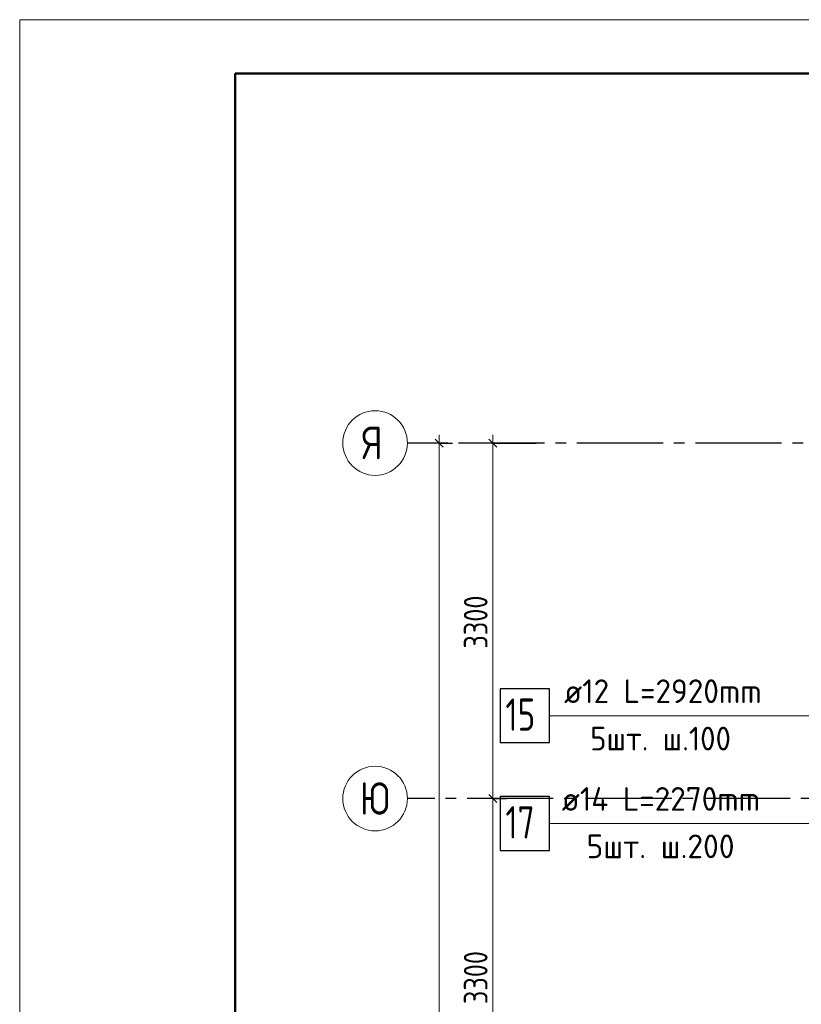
# Model space of a CAD drawing. Header units: millimetres. Extents: x 0 to 36258, y 0 to 42000.
# Tile 7 of 19: x 0 to 7257, y 32860 to 42000. Entities that reach past the tile are written whole.
import ezdxf

# ---------------------------------------------------------------- set-up
doc = ezdxf.new("R2010")
doc.units = ezdxf.units.MM
doc.linetypes.add('______5', pattern=[1100, 800, -100, 100, -100])
for name, color, linetype, lineweight in [('Standard', 7, 'Continuous', 25), ('ДОП Верх по Х', 7, 'Continuous', 25), ('Оси', 40, '______5', 18), ('Позиционная метка номер позиции', 7, 'Continuous', 13)]:
    doc.layers.add(name, color=color, linetype=linetype, lineweight=lineweight)
doc.styles.add('GOST 2.304-81', font='txt')
doc.styles.add('ISOCPEUR', font='txt')

msp = doc.modelspace()

# ---------------------------------------------------------------- linework, layer by layer
at = {"layer": 'Standard', "color": 7, "linetype": 'Continuous', "lineweight": 13, "transparency": 33554687}
for p, q in [((3894, 38070), (3894, 38145)), ((4394, 38070), (4394, 38145)), ((4394, 34770), (4394, 31470))]:
    msp.add_line(p, q, dxfattribs=at)
at = {"layer": 'Standard', "color": 251, "linetype": 'Continuous', "lineweight": -3, "true_color": 0x656565, "transparency": 33554687}
for p, q in [((3894, 38070), (3769, 38070)), ((3894, 38070), (4019, 38070)), ((3894, 38070), (3894, 38070)), ((4394, 38070), (4269, 38070)), ((4394, 38070), (4519, 38070)), ((4394, 38070), (4794, 38070)), ((4394, 34770), (4269, 34770)), ((4394, 34770), (4519, 34770)), ((4394, 34770), (4394, 34770))]:
    msp.add_line(p, q, dxfattribs=at)
at = {"layer": 'Standard', "color": 7, "linetype": 'Continuous', "lineweight": 25, "transparency": 33554687}
for p, q in [((3856.5, 38107.5), (3931.5, 38032.5)), ((4356.5, 38107.5), (4431.5, 38032.5)), ((4356.5, 34807.5), (4431.5, 34732.5))]:
    msp.add_line(p, q, dxfattribs=at)
at = {"layer": 'Standard', "color": 7, "linetype": 'Continuous', "lineweight": 13, "transparency": 33554687}
msp.add_lwpolyline([(0, 0), (29700, 0), (29700, 42000), (0, 42000), (0, 0)], close=True, dxfattribs=at)
at = {"layer": 'Standard', "color": 7, "linetype": 'Continuous', "lineweight": 50, "transparency": 33554687}
msp.add_lwpolyline([(2000, 41500), (29200, 41500), (29200, 500), (2000, 500), (2000, 41500)], close=True, dxfattribs=at)
at = {"layer": 'Standard', "color": 7, "linetype": 'Continuous', "lineweight": 13, "transparency": 33554687}
for points in [[(3894, 38070), (3894, 27141.9), (3894, 27141.9), (3894, 17030)], [(4394, 38070), (4394, 36061.1), (4394, 36061.1), (4394, 34770)]]:
    msp.add_lwpolyline(points, dxfattribs=at)
at = {"layer": 'ДОП Верх по Х', "color": 7, "linetype": 'Continuous', "lineweight": 13, "transparency": 33554687}
for p, q in [((5034.5, 35539), (7120.5, 35539)), ((5012.5, 34539), (7120.5, 34539))]:
    msp.add_line(p, q, dxfattribs=at)
at = {"layer": 'ДОП Верх по Х', "color": 7, "linetype": 'Continuous', "lineweight": 25, "transparency": 33554687}
for points in [[(4460.5, 35289), (4920.5, 35289), (4920.5, 35789), (4460.5, 35789), (4460.5, 35289)], [(4460.5, 34289), (4920.5, 34289), (4920.5, 34789), (4460.5, 34789), (4460.5, 34289)]]:
    msp.add_lwpolyline(points, dxfattribs=at)
at = {"layer": 'Оси', "color": 8, "linetype": '______5', "lineweight": -3, "transparency": 33554687}
for p, q in [((23574, 38070), (3600, 38070)), ((22554, 34770), (3600, 34770))]:
    msp.add_line(p, q, dxfattribs=at)
at = {"layer": 'Оси', "color": 7, "linetype": 'Continuous', "lineweight": 13, "transparency": 33554687}
for centre in [(3300, 38070), (3300, 34770)]:
    msp.add_circle(centre, 300, dxfattribs=at)
at = {"layer": 'Позиционная метка номер позиции', "color": 7, "linetype": 'Continuous', "lineweight": 13, "transparency": 33554687}
for points in [[(9224, 35039), (8724, 35539), (4920.5, 35539)], [(8474, 34039), (7974, 34539), (4920.5, 34539)]]:
    msp.add_lwpolyline(points, dxfattribs=at)

# ---------------------------------------------------------------- texts
at = {"layer": 'Standard', "color": 7, "linetype": 'Continuous', "lineweight": 25, "transparency": 33554687, "char_height": 220, "width": 641.482, "attachment_point": 7, "rotation": 90, "style": 'GOST 2.304-81'}
for insert in [(4344, 36162), (4344, 32862)]:
    msp.add_mtext('3300', dxfattribs=dict(at, insert=insert))
at = {"layer": 'ДОП Верх по Х', "color": 7, "linetype": 'Continuous', "lineweight": 13, "transparency": 33554687, "attachment_point": 7, "style": 'ISOCPEUR'}
for s, insert, char_height, width in [('\\W0.96;ø12 L=2920mm ', (5054.5, 35656.3), 220, 2150.516), ('\\W0.75;15', (4510.5, 35399), 300, 472.272), ('\\W0.95;5шт. ш.100 ', (5296.5, 35216.3), 220, 1665.534), ('\\W0.96;ø14 L=2270mm ', (5032.5, 34656.3), 220, 2172.605), ('\\W0.75;17', (4510.5, 34399), 300, 472.272), ('\\W0.97;5шт. ш.200 ', (5263.5, 34216.3), 220, 1712.324)]:
    msp.add_mtext(s, dxfattribs=dict(at, insert=insert, char_height=char_height, width=width))
at = {"layer": 'Оси', "color": 7, "linetype": 'Continuous', "lineweight": 25, "transparency": 33554687, "char_height": 300, "attachment_point": 7, "style": 'ISOCPEUR'}
for s, insert, width in [('\\W0.80;Я', (3180, 37920), 359.83), ('\\W0.83;Ю', (3157.5, 34620), 408.875)]:
    msp.add_mtext(s, dxfattribs=dict(at, insert=insert, width=width))

doc.saveas('drawing.dxf')
